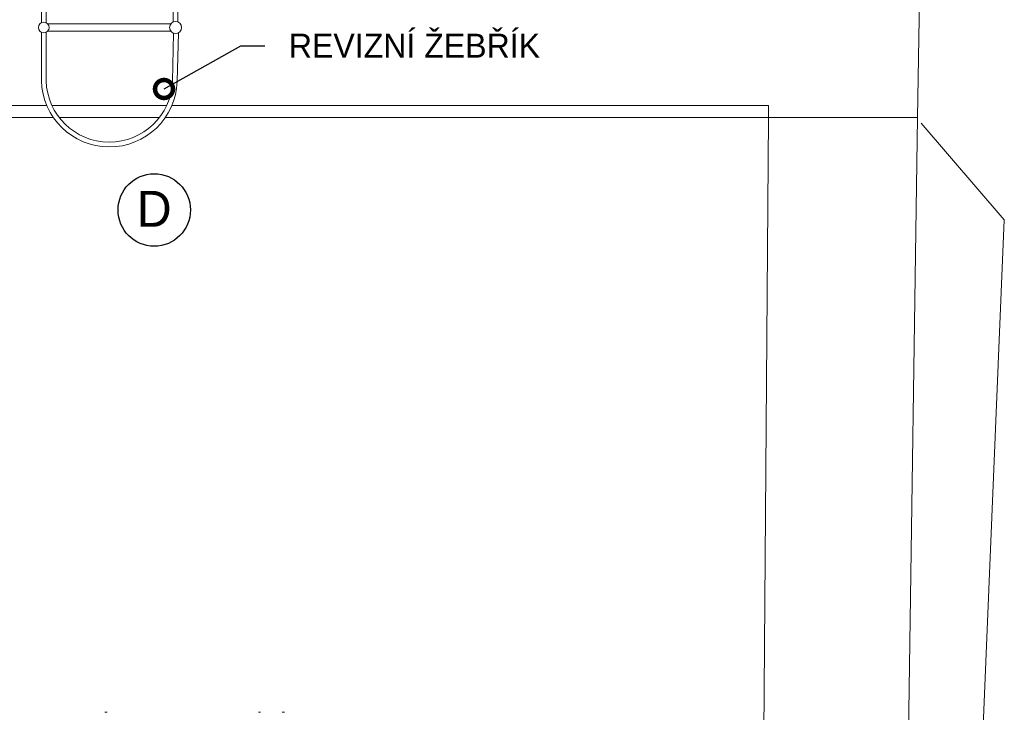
# Model space of a CAD drawing. Header units: millimetres. Extents: x -4829 to 407013, y -34854 to 354532.
# Tile 70 of 75: x 24263 to 28370, y -20008 to -17118. Entities that reach past the tile are written whole.
import ezdxf
from ezdxf import colors
from ezdxf.entities.mleader import LeaderData, LeaderLine
from ezdxf.enums import TextEntityAlignment as Align
from ezdxf.math import Vec2, Vec3

# ---------------------------------------------------------------- set-up
doc = ezdxf.new("R2010")
doc.units = ezdxf.units.MM
doc.header["$LTSCALE"] = 15
doc.styles.add('laplan', font='txt', dxfattribs={"height": 2})
doc.styles.add('laplan N', font='txt')

# ---------------------------------------------------------------- blocks, each defined once
blk = doc.blocks.new('*U26')
at = {"linetype": 'ByBlock'}
blk.add_circle((0, 0), 3.02, dxfattribs=at)
at = {"linetype": 'ByBlock', "style": 'laplan N'}
blk.add_attdef('OZNACENI', text='', height=3, dxfattribs=at).set_placement((0, 0.098), align=Align.MIDDLE_CENTER)
blk = doc.blocks.new('_DotSmall')
at = {"color": 0, "linetype": 'ByBlock', "const_width": 0.5}
blk.add_lwpolyline([(-0.0625, 0, 1), (0.0625, 0, 1)], format="xyb", close=True, dxfattribs=at)
blk = doc.blocks.new('A$Cf38c0126')
at = {"linetype": 'Continuous', "lineweight": 5}
for p, q in [((18163.8, -13713.1), (18173.3, -13713.1)), ((18804.5, -13713.1), (18814, -13713.1)), ((18904.3, -13713.1), (18913.8, -13713.1))]:
    blk.add_line(p, q, dxfattribs=at)
blk = doc.blocks.new('A$C580b18a6')
at = {"lineweight": 5}
for p, q in [((-5913.4, -14195.9), (-5863.2, -10850.9)), ((-9028.9, -13805.9), (-9542.1, -13805.9)), ((-9028.9, -13835.9), (-9542.1, -13835.9)), ((-27097.9, -14145.9), (-9546.8, -14145.9)), ((-9525, -14145.9), (-9046.1, -14145.9)), ((-9024.2, -14145.9), (-6536.3, -14145.9)), ((-6536.3, -14195.9), (-6536.3, -14145.9)), ((-27097.9, -14195.9), (-9519.5, -14195.9)), ((-9494.9, -14195.9), (-9076.2, -14195.9)), ((-9051.5, -14195.9), (-5913.4, -14195.9)), ((-6570.3, -18696.1), (-6536.3, -14195.9)), ((-5913.4, -14195.9), (-5983.4, -18858.7)), ((-5898.5, -14220.1), (-5552, -14623.1)), ((-5552, -14623.1), (-5721.7, -18667.8))]:
    blk.add_line(p, q, dxfattribs=at)
for points in [[(-9548.9, -13800.7), (-9548.9, -13645.9), (-9568.9, -13645.9), (-9568.9, -13800.7)], [(-8998.9, -13798), (-8998.9, -13645.9), (-9018.9, -13645.9), (-9018.9, -13798)]]:
    blk.add_lwpolyline(points, dxfattribs=at)
for points in [[(-9568.9, -13841), (-9568.9, -14043.5, 0.969207), (-9002.2, -14046), (-8996.8, -13842.8)], [(-9548.9, -13841), (-9548.9, -14043.2, 0.968555), (-9022.2, -14045.3), (-9016.9, -13844.6)]]:
    blk.add_lwpolyline(points, format="xyb", dxfattribs=at)
for centre, radius in [((-9558.9, -13820.9), 22.5), ((-9008.9, -13820.9), 25)]:
    blk.add_circle(centre, radius, dxfattribs=at)
at = {"lineweight": 5, "xscale": 50, "yscale": 50, "zscale": 50}
blk.add_blockref('*U26', (-9097.9, -14582.4), dxfattribs=at).add_auto_attribs({'OZNACENI': 'D'})
at = {"lineweight": 5}
ml = blk.add_multileader_mtext('Standard', dxfattribs=at)
ml.set_content('REVIZNÍ ŽEBŘÍK', color=256, style='laplan')
ml.set_leader_properties()
ml.set_arrow_properties(name='DOTSMALL')
ml.build(insert=Vec2(0, 0))
ml.multileader.update_dxf_attribs({"dogleg_length": 2, "arrow_head_size": 150, "scale": 50})
ctx = ml.context
ctx.base_point, ctx.scale, ctx.char_height, ctx.arrow_head_size, ctx.landing_gap_size, ctx.plane_origin = Vec3(-8636.4, -13896.9), 50, 100, 150, 100, Vec3(-9678.2, -15053.4)
notes = []
notes.append((ctx, [(0, (1, 1, 0), (-8736.4, -13896.9), (1, 0), 100, [(0, [(-9057.2, -14077.5)], 0, [])])]))
ctx.mtext.insert, ctx.mtext.flow_direction = Vec3(-8536.4, -13846.8), 5
for ctx, leaders in notes:
    for number, flags, end, landing, length, lines in leaders:
        leader = LeaderData()
        leader.index, (leader.has_last_leader_line, leader.has_dogleg_vector, leader.attachment_direction) = number, flags
        leader.last_leader_point, leader.dogleg_vector, leader.dogleg_length = Vec3(end), Vec3(landing), length
        for number, points, colour, breaks in lines:
            line = LeaderLine()
            line.index, line.vertices, line.color, line.breaks = number, Vec3.list(points), colors.encode_raw_color(colour), breaks
            leader.lines.append(line)
        ctx.leaders.append(leader)

msp = doc.modelspace()

# ---------------------------------------------------------------- block references
at = {"ltscale": 2}
msp.add_blockref('A$C580b18a6', (33922.4, -3329.9), dxfattribs=at)

# ---------------------------------------------------------------- next in the draw order: block references
msp.add_blockref('A$Cf38c0126', (6454.3, -6294.9), dxfattribs=at)

doc.saveas('drawing.dxf')
